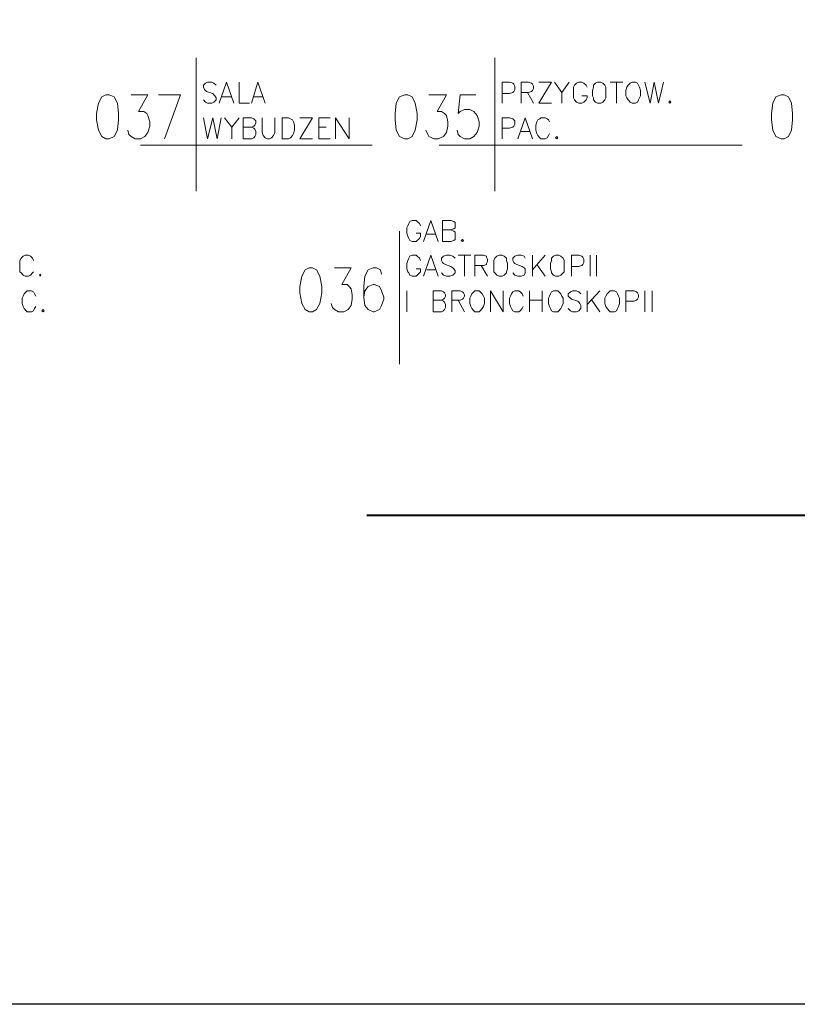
# Model space of a CAD drawing. Header units: millimetres. Extents: x 1 to 17496, y 1 to 30809.
# Tile 22 of 256: x 8308 to 8933, y 3200 to 3991. Entities that reach past the tile are written whole.
import ezdxf

# ---------------------------------------------------------------- set-up
doc = ezdxf.new("R2010")
doc.units = ezdxf.units.MM
for name, color, linetype in [('0_Przyz_Opisy oddziałów', 5, 'Continuous'), ('Opisy', 255, 'Continuous'), ('PDF _Geometria', 7, 'Continuous')]:
    doc.layers.add(name, color=color, linetype=linetype)

msp = doc.modelspace()

# ---------------------------------------------------------------- linework, layer by layer
at = {"layer": '0_Przyz_Opisy oddziałów', "lineweight": 40}
msp.add_lwpolyline([(8587.1, 3593.05), (9144.65, 3593.05), (9045.27, 3577.05), (9045.27, 3609.9), (9144.65, 3593.05)], dxfattribs=at)
at = {"layer": 'Opisy', "lineweight": 18}
for points in [[(8449.82, 3960.26), (8449.82, 3853.3)], [(8689.85, 3960.26), (8689.85, 3853.3)], [(8465.82, 3938.36), (8464.14, 3940.05), (8462.45, 3940.89), (8459.08, 3940.89), (8457.4, 3940.05), (8455.72, 3938.36), (8455.72, 3936.68), (8456.56, 3934.99), (8457.4, 3934.15), (8458.24, 3933.31), (8463.3, 3931.63), (8464.14, 3930.78), (8464.98, 3929.94), (8465.82, 3928.26), (8465.82, 3926.57), (8464.14, 3924.89), (8462.45, 3924.05), (8459.08, 3924.05), (8457.4, 3924.89), (8455.72, 3926.57)], [(8468.35, 3924.05), (8474.24, 3940.89), (8480.14, 3924.05)], [(8484.35, 3940.89), (8484.35, 3924.05), (8492.77, 3924.05)], [(8494.46, 3924.05), (8499.51, 3940.89), (8505.41, 3924.05)], [(8695.75, 3924.05), (8695.75, 3940.89), (8701.64, 3940.89), (8704.17, 3940.05), (8705.01, 3939.21), (8705.86, 3937.52), (8705.86, 3934.99), (8705.01, 3933.31), (8704.17, 3932.47), (8701.64, 3931.63), (8695.75, 3931.63)], [(8710.91, 3924.05), (8710.91, 3940.89), (8716.8, 3940.89), (8719.33, 3940.05), (8720.17, 3939.21), (8721.02, 3937.52), (8721.02, 3935.84), (8720.17, 3934.15), (8719.33, 3933.31), (8716.8, 3932.47), (8710.91, 3932.47)], [(8735.33, 3924.05), (8725.23, 3924.05), (8735.33, 3940.89), (8725.23, 3940.89)], [(8737.86, 3940.89), (8743.76, 3932.47), (8743.76, 3924.05)], [(8749.65, 3940.89), (8743.76, 3932.47)], [(8763.97, 3936.68), (8763.13, 3938.36), (8761.44, 3940.05), (8759.76, 3940.89), (8757.23, 3940.89), (8755.55, 3940.05), (8753.86, 3938.36), (8753.02, 3936.68), (8753.02, 3928.26), (8753.86, 3926.57), (8755.55, 3924.89), (8757.23, 3924.05), (8759.76, 3924.05), (8761.44, 3924.89), (8763.13, 3926.57), (8763.97, 3928.26), (8763.97, 3929.94), (8759.76, 3929.94)], [(8782.5, 3940.89), (8792.6, 3940.89)], [(8787.55, 3940.89), (8787.55, 3924.05)], [(8810.29, 3940.89), (8814.5, 3924.05), (8817.87, 3940.89), (8821.24, 3924.05), (8825.45, 3940.89)], [(8397.6, 3930.78), (8411.08, 3930.78), (8403.5, 3917.31), (8407.71, 3917.31), (8410.24, 3915.62), (8411.08, 3913.94), (8412.76, 3908.89), (8412.76, 3905.52), (8411.08, 3900.46), (8408.55, 3897.09), (8405.18, 3895.41), (8400.97, 3895.41), (8397.6, 3897.09), (8395.92, 3898.78), (8395.08, 3902.15)], [(8424.55, 3895.41), (8437.19, 3930.78), (8419.5, 3930.78)], [(8636.79, 3930.78), (8651.11, 3930.78), (8643.53, 3917.31), (8646.9, 3917.31), (8649.43, 3915.62), (8651.11, 3913.94), (8651.95, 3908.89), (8651.95, 3905.52), (8651.11, 3900.46), (8648.58, 3897.09), (8644.37, 3895.41), (8641, 3895.41), (8636.79, 3897.09), (8635.95, 3898.78), (8634.27, 3902.15)], [(8674.69, 3930.78), (8662.06, 3930.78), (8660.38, 3915.62), (8662.06, 3917.31), (8665.43, 3918.99), (8669.64, 3918.99), (8673.01, 3917.31), (8675.54, 3913.94), (8677.22, 3908.89), (8677.22, 3905.52), (8675.54, 3900.46), (8673.01, 3897.09), (8669.64, 3895.41), (8665.43, 3895.41), (8662.06, 3897.09), (8660.38, 3898.78), (8659.53, 3902.15)], [(8715.96, 3932.47), (8721.02, 3924.05)], [(8470.88, 3929.1), (8478.46, 3929.1)], [(8496.14, 3929.1), (8503.72, 3929.1)], [(8455.72, 3912.25), (8459.08, 3895.41), (8463.3, 3912.25), (8466.66, 3895.41), (8470.03, 3912.25)], [(8472.56, 3912.25), (8478.46, 3904.67), (8478.46, 3895.41)], [(8484.35, 3912.25), (8478.46, 3904.67)], [(8494.46, 3904.67), (8496.14, 3903.83), (8496.98, 3902.99), (8497.83, 3901.31), (8497.83, 3898.78), (8496.98, 3897.09), (8496.14, 3896.25), (8494.46, 3895.41), (8487.72, 3895.41), (8487.72, 3912.25), (8494.46, 3912.25), (8496.14, 3911.41), (8496.98, 3910.57), (8497.83, 3909.73), (8497.83, 3908.04), (8496.98, 3906.36), (8496.14, 3905.52), (8494.46, 3904.67), (8487.72, 3904.67)], [(8502.88, 3912.25), (8502.88, 3900.46), (8503.72, 3897.94), (8505.41, 3896.25), (8507.09, 3895.41), (8508.78, 3895.41), (8510.46, 3896.25), (8512.14, 3897.94), (8512.99, 3900.46), (8512.99, 3912.25)], [(8543.31, 3895.41), (8533.2, 3895.41), (8543.31, 3912.25), (8533.2, 3912.25)], [(8557.62, 3895.41), (8548.36, 3895.41), (8548.36, 3912.25), (8557.62, 3912.25)], [(8561.84, 3895.41), (8561.84, 3912.25), (8572.78, 3895.41), (8572.78, 3912.25)], [(8695.75, 3895.41), (8695.75, 3912.25), (8701.64, 3912.25), (8704.17, 3911.41), (8705.01, 3910.57), (8705.86, 3909.73), (8705.86, 3907.2), (8705.01, 3905.52), (8704.17, 3904.67), (8701.64, 3903.83), (8695.75, 3903.83)], [(8708.38, 3895.41), (8714.28, 3912.25), (8720.17, 3895.41)], [(8733.65, 3908.89), (8732.81, 3910.57), (8731.96, 3911.41), (8730.28, 3912.25), (8726.91, 3912.25), (8726.07, 3911.41), (8724.38, 3910.57), (8723.54, 3908.89), (8722.7, 3906.36), (8722.7, 3902.15), (8723.54, 3899.62), (8724.38, 3897.94), (8726.07, 3896.25), (8726.91, 3895.41), (8730.28, 3895.41), (8731.96, 3896.25), (8732.81, 3897.94), (8733.65, 3899.62)], [(8548.36, 3904.67), (8554.26, 3904.67)], [(8710.91, 3901.31), (8717.65, 3901.31)], [(8591.31, 3890.36), (8405.18, 3890.36)], [(8888.62, 3890.36), (8645.22, 3890.36)], [(8630.06, 3825.51), (8629.21, 3827.19), (8627.53, 3828.87), (8626.69, 3829.72), (8623.32, 3829.72), (8621.63, 3828.87), (8620.79, 3827.19), (8619.95, 3825.51), (8619.11, 3823.82), (8619.11, 3819.61), (8619.95, 3817.08), (8620.79, 3815.4), (8621.63, 3813.71), (8623.32, 3812.87), (8626.69, 3812.87), (8627.53, 3813.71), (8629.21, 3815.4), (8630.06, 3817.08), (8630.06, 3819.61), (8626.69, 3819.61)], [(8632.58, 3812.87), (8638.48, 3829.72), (8644.37, 3812.87)], [(8654.48, 3822.14), (8657.01, 3821.29), (8657.85, 3820.45), (8657.85, 3814.56), (8657.01, 3813.71), (8654.48, 3812.87), (8647.74, 3812.87), (8647.74, 3829.72), (8654.48, 3829.72), (8657.01, 3828.87), (8657.85, 3828.03), (8657.85, 3823.82), (8657.01, 3822.98), (8654.48, 3822.14), (8647.74, 3822.14)], [(8613.21, 3821.29), (8613.21, 3714.33)], [(8635.11, 3818.77), (8641.85, 3818.77)], [(8319.28, 3797.71), (8318.43, 3799.4), (8316.75, 3801.08), (8315.06, 3801.92), (8312.54, 3801.92), (8310.85, 3801.08), (8309.17, 3799.4), (8308.33, 3797.71), (8308.33, 3788.45), (8309.17, 3787.61), (8310.85, 3785.92), (8312.54, 3785.08), (8315.06, 3785.08), (8316.75, 3785.92), (8318.43, 3787.61), (8319.28, 3788.45)], [(8630.06, 3797.71), (8629.21, 3799.4), (8627.53, 3801.08), (8626.69, 3801.92), (8623.32, 3801.92), (8621.63, 3801.08), (8620.79, 3799.4), (8619.95, 3797.71), (8619.11, 3795.19), (8619.11, 3790.97), (8619.95, 3788.45), (8620.79, 3787.61), (8621.63, 3785.92), (8623.32, 3785.08), (8626.69, 3785.08), (8627.53, 3785.92), (8629.21, 3787.61), (8630.06, 3788.45), (8630.06, 3790.97), (8626.69, 3790.97)], [(8632.58, 3785.08), (8638.48, 3801.92), (8644.37, 3785.08)], [(8657.85, 3799.4), (8656.16, 3801.08), (8653.64, 3801.92), (8651.11, 3801.92), (8648.58, 3801.08), (8646.9, 3799.4), (8646.9, 3797.71), (8647.74, 3796.03), (8648.58, 3795.19), (8650.27, 3794.34), (8654.48, 3792.66), (8656.16, 3791.82), (8657.01, 3790.97), (8657.85, 3789.29), (8657.85, 3787.61), (8656.16, 3785.92), (8653.64, 3785.08), (8651.11, 3785.08), (8648.58, 3785.92), (8646.9, 3787.61)], [(8660.38, 3801.92), (8670.48, 3801.92)], [(8665.43, 3801.92), (8665.43, 3785.08)], [(8673.85, 3785.08), (8673.85, 3801.92), (8680.59, 3801.92), (8683.12, 3801.08), (8683.12, 3800.24), (8683.96, 3798.55), (8683.96, 3796.87), (8683.12, 3795.19), (8683.12, 3794.34), (8680.59, 3793.5), (8673.85, 3793.5)], [(8714.28, 3799.4), (8713.44, 3801.08), (8710.91, 3801.92), (8708.38, 3801.92), (8705.86, 3801.08), (8704.17, 3799.4), (8704.17, 3797.71), (8705.01, 3796.03), (8705.86, 3795.19), (8707.54, 3794.34), (8711.75, 3792.66), (8713.44, 3791.82), (8714.28, 3790.97), (8714.28, 3787.61), (8713.44, 3785.92), (8710.91, 3785.08), (8708.38, 3785.08), (8705.86, 3785.92), (8704.17, 3787.61)], [(8720.17, 3801.92), (8720.17, 3785.08)], [(8730.28, 3801.92), (8720.17, 3790.13)], [(8751.34, 3785.08), (8751.34, 3801.92), (8757.23, 3801.92), (8759.76, 3801.08), (8760.6, 3800.24), (8761.44, 3798.55), (8761.44, 3796.03), (8760.6, 3794.34), (8759.76, 3793.5), (8757.23, 3792.66), (8751.34, 3792.66)], [(8766.5, 3801.92), (8766.5, 3785.08)], [(8771.55, 3801.92), (8771.55, 3785.08)], [(8560.99, 3791.82), (8574.47, 3791.82), (8566.89, 3778.34), (8571.1, 3778.34), (8572.78, 3776.66), (8574.47, 3774.97), (8575.31, 3769.92), (8575.31, 3766.55), (8574.47, 3761.5), (8571.94, 3758.13), (8568.57, 3756.44), (8564.36, 3756.44), (8560.99, 3758.13), (8559.31, 3759.81), (8558.47, 3763.18)], [(8598.89, 3786.76), (8598.05, 3790.13), (8594.68, 3791.82), (8592.16, 3791.82), (8587.94, 3790.13), (8585.42, 3785.08), (8584.58, 3776.66), (8584.58, 3768.23), (8585.42, 3761.5), (8587.94, 3758.13), (8592.16, 3756.44), (8593, 3756.44), (8597.21, 3758.13), (8598.89, 3761.5), (8600.58, 3766.55), (8600.58, 3768.23), (8598.89, 3773.29), (8597.21, 3776.66), (8593, 3778.34), (8592.16, 3778.34), (8587.94, 3776.66), (8585.42, 3773.29), (8584.58, 3768.23)], [(8635.11, 3790.13), (8641.85, 3790.13)], [(8678.9, 3793.5), (8683.96, 3785.08)], [(8723.54, 3794.34), (8730.28, 3785.08)], [(8320.96, 3769.08), (8320.12, 3770.76), (8319.28, 3772.45), (8317.59, 3773.29), (8314.22, 3773.29), (8313.38, 3772.45), (8311.7, 3770.76), (8310.85, 3769.08), (8310.01, 3767.39), (8310.01, 3763.18), (8310.85, 3760.65), (8311.7, 3758.97), (8313.38, 3757.29), (8314.22, 3756.44), (8317.59, 3756.44), (8319.28, 3757.29), (8320.12, 3758.97), (8320.96, 3760.65)], [(8619.11, 3773.29), (8619.11, 3756.44)], [(8646.9, 3765.71), (8648.58, 3764.87), (8649.43, 3764.02), (8650.27, 3762.34), (8650.27, 3759.81), (8649.43, 3758.13), (8648.58, 3757.29), (8646.9, 3756.44), (8640.16, 3756.44), (8640.16, 3773.29), (8646.9, 3773.29), (8648.58, 3772.45), (8649.43, 3771.6), (8650.27, 3769.92), (8650.27, 3769.08), (8649.43, 3767.39), (8648.58, 3766.55), (8646.9, 3765.71), (8640.16, 3765.71)], [(8655.32, 3756.44), (8655.32, 3773.29), (8662.06, 3773.29), (8663.74, 3772.45), (8664.59, 3771.6), (8665.43, 3769.92), (8665.43, 3769.08), (8664.59, 3767.39), (8663.74, 3766.55), (8662.06, 3765.71), (8655.32, 3765.71)], [(8686.48, 3756.44), (8686.48, 3773.29), (8696.59, 3756.44), (8696.59, 3773.29)], [(8712.59, 3769.08), (8711.75, 3770.76), (8710.07, 3772.45), (8709.22, 3773.29), (8705.86, 3773.29), (8704.17, 3772.45), (8703.33, 3770.76), (8702.49, 3769.08), (8701.64, 3767.39), (8701.64, 3763.18), (8702.49, 3760.65), (8703.33, 3758.97), (8704.17, 3757.29), (8705.86, 3756.44), (8709.22, 3756.44), (8710.07, 3757.29), (8711.75, 3758.97), (8712.59, 3760.65)], [(8717.65, 3773.29), (8717.65, 3756.44)], [(8727.75, 3773.29), (8727.75, 3756.44)], [(8758.92, 3770.76), (8757.23, 3772.45), (8755.55, 3773.29), (8752.18, 3773.29), (8750.49, 3772.45), (8748.81, 3770.76), (8748.81, 3769.08), (8749.65, 3768.23), (8750.49, 3767.39), (8751.34, 3766.55), (8756.39, 3764.87), (8757.23, 3764.02), (8758.07, 3763.18), (8758.92, 3761.5), (8758.92, 3758.97), (8757.23, 3757.29), (8755.55, 3756.44), (8752.18, 3756.44), (8750.49, 3757.29), (8748.81, 3758.97)], [(8763.97, 3773.29), (8763.97, 3756.44)], [(8774.08, 3773.29), (8763.97, 3762.34)], [(8795.13, 3756.44), (8795.13, 3773.29), (8801.87, 3773.29), (8803.55, 3772.45), (8804.4, 3771.6), (8805.24, 3769.92), (8805.24, 3768.23), (8804.4, 3766.55), (8803.55, 3765.71), (8801.87, 3764.87), (8795.13, 3764.87)], [(8810.29, 3773.29), (8810.29, 3756.44)], [(8816.19, 3773.29), (8816.19, 3756.44)], [(8660.38, 3765.71), (8665.43, 3756.44)], [(8717.65, 3765.71), (8727.75, 3765.71)], [(8767.34, 3766.55), (8774.08, 3756.44)]]:
    msp.add_lwpolyline(points, dxfattribs=at)
for points in [[(8772.39, 3940.89), (8770.71, 3940.05), (8769.02, 3938.36), (8769.02, 3936.68), (8768.18, 3934.15), (8768.18, 3929.94), (8769.02, 3928.26), (8769.02, 3926.57), (8770.71, 3924.89), (8772.39, 3924.05), (8774.92, 3924.05), (8776.6, 3924.89), (8778.29, 3926.57), (8779.13, 3928.26), (8779.13, 3936.68), (8778.29, 3938.36), (8776.6, 3940.05), (8774.92, 3940.89)], [(8800.18, 3940.89), (8798.5, 3940.05), (8796.82, 3938.36), (8795.97, 3936.68), (8795.13, 3934.15), (8795.13, 3929.94), (8795.97, 3928.26), (8796.82, 3926.57), (8798.5, 3924.89), (8800.18, 3924.05), (8802.71, 3924.05), (8804.4, 3924.89), (8805.24, 3926.57), (8806.08, 3928.26), (8806.92, 3929.94), (8806.92, 3934.15), (8806.08, 3936.68), (8805.24, 3938.36), (8804.4, 3940.05), (8802.71, 3940.89)], [(8377.39, 3930.78), (8374.02, 3929.1), (8371.49, 3924.05), (8369.81, 3915.62), (8369.81, 3910.57), (8371.49, 3902.15), (8374.02, 3897.09), (8377.39, 3895.41), (8379.92, 3895.41), (8384.13, 3897.09), (8386.65, 3902.15), (8387.5, 3910.57), (8387.5, 3915.62), (8386.65, 3924.05), (8384.13, 3929.1), (8379.92, 3930.78)], [(8617.42, 3930.78), (8613.21, 3929.1), (8610.68, 3924.05), (8609.84, 3915.62), (8609.84, 3910.57), (8610.68, 3902.15), (8613.21, 3897.09), (8617.42, 3895.41), (8619.95, 3895.41), (8623.32, 3897.09), (8625.84, 3902.15), (8627.53, 3910.57), (8627.53, 3915.62), (8625.84, 3924.05), (8623.32, 3929.1), (8619.95, 3930.78)], [(8919.78, 3930.78), (8915.57, 3929.1), (8913.04, 3924.05), (8912.2, 3915.62), (8912.2, 3910.57), (8913.04, 3902.15), (8915.57, 3897.09), (8919.78, 3895.41), (8922.31, 3895.41), (8925.68, 3897.09), (8928.2, 3902.15), (8929.05, 3910.57), (8929.05, 3915.62), (8928.2, 3924.05), (8925.68, 3929.1), (8922.31, 3930.78)], [(8830.51, 3925.73), (8829.66, 3924.89), (8830.51, 3924.05), (8831.35, 3924.89)], [(8518.88, 3895.41), (8518.88, 3912.25), (8523.94, 3912.25), (8525.62, 3911.41), (8527.3, 3910.57), (8528.15, 3908.89), (8528.99, 3906.36), (8528.99, 3902.15), (8528.15, 3899.62), (8527.3, 3897.94), (8525.62, 3896.25), (8523.94, 3895.41)], [(8739.54, 3897.09), (8738.7, 3896.25), (8739.54, 3895.41), (8740.39, 3896.25)], [(8663.74, 3814.56), (8662.9, 3813.71), (8663.74, 3812.87), (8664.59, 3813.71)], [(8693.22, 3801.92), (8691.54, 3801.08), (8689.85, 3799.4), (8689.01, 3797.71), (8689.01, 3788.45), (8689.85, 3787.61), (8691.54, 3785.92), (8693.22, 3785.08), (8695.75, 3785.08), (8697.43, 3785.92), (8699.12, 3787.61), (8699.12, 3788.45), (8699.96, 3790.97), (8699.96, 3795.19), (8699.12, 3797.71), (8699.12, 3799.4), (8697.43, 3801.08), (8695.75, 3801.92)], [(8738.7, 3801.92), (8737.02, 3801.08), (8735.33, 3799.4), (8735.33, 3797.71), (8734.49, 3795.19), (8734.49, 3790.97), (8735.33, 3788.45), (8735.33, 3787.61), (8737.02, 3785.92), (8738.7, 3785.08), (8741.23, 3785.08), (8742.91, 3785.92), (8744.6, 3787.61), (8745.44, 3788.45), (8745.44, 3797.71), (8744.6, 3799.4), (8742.91, 3801.08), (8741.23, 3801.92)], [(8540.78, 3791.82), (8537.41, 3790.13), (8534.88, 3785.08), (8533.2, 3776.66), (8533.2, 3771.6), (8534.88, 3763.18), (8537.41, 3758.13), (8540.78, 3756.44), (8543.31, 3756.44), (8546.68, 3758.13), (8549.2, 3763.18), (8550.89, 3771.6), (8550.89, 3776.66), (8549.2, 3785.08), (8546.68, 3790.13), (8543.31, 3791.82)], [(8324.33, 3786.76), (8324.33, 3785.08), (8325.17, 3785.92)], [(8673.85, 3773.29), (8673.01, 3772.45), (8671.32, 3770.76), (8670.48, 3769.08), (8669.64, 3767.39), (8669.64, 3763.18), (8670.48, 3760.65), (8671.32, 3758.97), (8673.01, 3757.29), (8673.85, 3756.44), (8677.22, 3756.44), (8678.06, 3757.29), (8679.75, 3758.97), (8680.59, 3760.65), (8681.43, 3763.18), (8681.43, 3767.39), (8680.59, 3769.08), (8679.75, 3770.76), (8678.06, 3772.45), (8677.22, 3773.29)], [(8737.02, 3773.29), (8735.33, 3772.45), (8734.49, 3770.76), (8733.65, 3769.08), (8732.81, 3767.39), (8732.81, 3763.18), (8733.65, 3760.65), (8734.49, 3758.97), (8735.33, 3757.29), (8737.02, 3756.44), (8740.39, 3756.44), (8741.23, 3757.29), (8742.91, 3758.97), (8743.76, 3760.65), (8744.6, 3763.18), (8744.6, 3767.39), (8743.76, 3769.08), (8742.91, 3770.76), (8741.23, 3772.45), (8740.39, 3773.29)], [(8782.5, 3773.29), (8781.66, 3772.45), (8779.97, 3770.76), (8779.13, 3769.08), (8778.29, 3767.39), (8778.29, 3763.18), (8779.13, 3760.65), (8779.97, 3758.97), (8781.66, 3757.29), (8782.5, 3756.44), (8785.87, 3756.44), (8787.55, 3757.29), (8788.39, 3758.97), (8789.24, 3760.65), (8790.08, 3763.18), (8790.08, 3767.39), (8789.24, 3769.08), (8788.39, 3770.76), (8787.55, 3772.45), (8785.87, 3773.29)], [(8326.86, 3758.13), (8326.01, 3757.29), (8326.86, 3756.44), (8327.7, 3757.29)]]:
    msp.add_lwpolyline(points, close=True, dxfattribs=at)
at = {"layer": 'PDF _Geometria'}
msp.add_lwpolyline([(1774.09, 7203.02), (13925.2, 7203.02), (13925.2, 3200.24), (1774.09, 3200.24)], close=True, dxfattribs=at)

doc.saveas('drawing.dxf')
